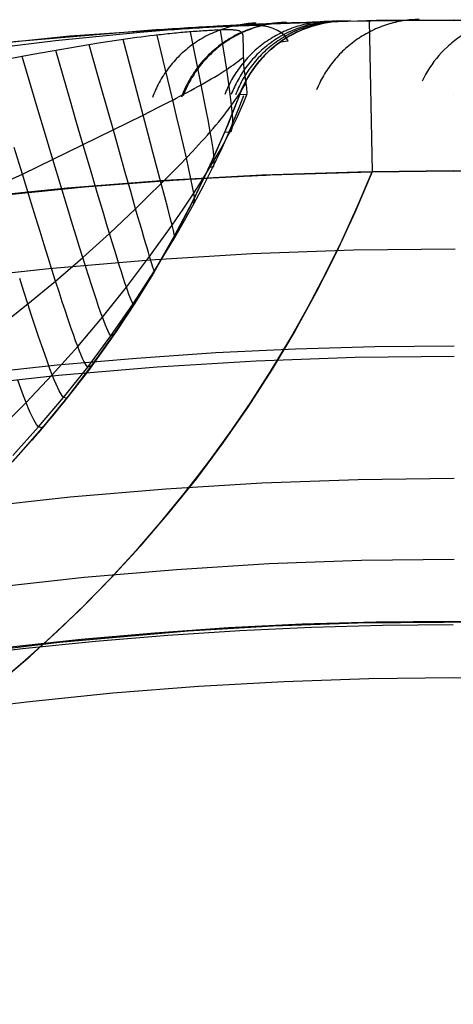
# Model space of a CAD drawing. Header units: millimetres. Extents: x -118 to 118, y -118 to 118.
# Tile 35 of 68: x -11 to 0, y 91 to 118. Entities that reach past the tile are written whole.
import ezdxf

# ---------------------------------------------------------------- set-up
doc = ezdxf.new("R2010")
doc.units = ezdxf.units.MM
doc.header["$MEASUREMENT"] = 0
doc.layers.add('Predefinito', color=5, linetype='Continuous')

msp = doc.modelspace()

# ---------------------------------------------------------------- linework, layer by layer
at = {"layer": 'Predefinito'}
for points in [[(2.028, 117.482), (-2.028, 117.482), (-6.082, 117.342), (-10.129, 117.063), (-14.163, 116.643), (-18.181, 116.085), (-22.177, 115.388), (-26.146, 114.554), (-30.085, 113.583), (-33.987, 112.477), (-37.849, 111.237), (-41.666, 109.864), (-45.433, 108.361), (-49.146, 106.728), (-52.801, 104.968), (-56.393, 103.083), (-59.917, 101.075)], [(-2.909, 117.464), (-2.961, 117.462), (-3.014, 117.46), (-3.066, 117.456), (-3.119, 117.451), (-3.173, 117.446), (-3.226, 117.439), (-3.279, 117.432), (-3.333, 117.423), (-3.386, 117.414), (-3.44, 117.403), (-3.494, 117.392), (-3.547, 117.379), (-3.601, 117.365), (-3.654, 117.351), (-3.708, 117.335), (-3.761, 117.318), (-3.814, 117.301), (-3.867, 117.282), (-3.919, 117.262), (-3.971, 117.241), (-4.023, 117.219), (-4.075, 117.196), (-4.127, 117.172), (-4.178, 117.147), (-4.228, 117.121), (-4.278, 117.095), (-4.328, 117.067), (-4.377, 117.038), (-4.426, 117.008), (-4.474, 116.977), (-4.521, 116.946), (-4.568, 116.913), (-4.615, 116.88), (-4.66, 116.845), (-4.705, 116.81), (-4.75, 116.774), (-4.793, 116.737), (-4.836, 116.7), (-4.878, 116.661), (-4.919, 116.622), (-4.96, 116.582), (-4.999, 116.542), (-5.038, 116.501), (-5.076, 116.459), (-5.113, 116.416), (-5.149, 116.373), (-5.184, 116.33), (-5.219, 116.286), (-5.252, 116.241), (-5.285, 116.196), (-5.316, 116.15), (-5.347, 116.104), (-5.376, 116.058), (-5.405, 116.011), (-5.433, 115.964), (-5.46, 115.917), (-5.485, 115.869), (-5.51, 115.821), (-5.534, 115.773), (-5.557, 115.725), (-5.579, 115.676), (-5.6, 115.628), (-5.62, 115.579), (-5.639, 115.53)], [(-5.639, 115.53), (-5.6, 115.627), (-5.558, 115.722), (-5.513, 115.816), (-5.464, 115.909), (-5.412, 115.999), (-5.357, 116.088), (-5.299, 116.175), (-5.238, 116.26), (-5.174, 116.342), (-5.108, 116.423), (-5.038, 116.5), (-4.966, 116.576), (-4.891, 116.649), (-4.814, 116.719), (-4.734, 116.786), (-4.653, 116.851), (-4.568, 116.913), (-4.482, 116.972), (-4.394, 117.028), (-4.304, 117.08), (-4.212, 117.13), (-4.118, 117.176), (-4.023, 117.219), (-3.927, 117.259), (-3.829, 117.295), (-3.73, 117.328), (-3.63, 117.358), (-3.529, 117.383), (-3.427, 117.406), (-3.324, 117.425), (-3.221, 117.44), (-3.117, 117.452), (-3.013, 117.46), (-2.909, 117.464)], [(-2.909, 117.464), (0.033, 117.5), (2.974, 117.462)], [(-2.909, 117.464), (0.006, 117.5), (2.92, 117.464)], [(-2.222, 117.479), (-2.146, 113.48)], [(-5.639, 115.53), (-5.959, 114.722), (-6.305, 113.919), (-6.676, 113.121), (-7.073, 112.329), (-7.495, 111.546), (-7.942, 110.771), (-8.414, 110.007), (-8.911, 109.254), (-9.432, 108.513), (-9.977, 107.787), (-10.546, 107.075), (-11.136, 106.379), (-11.749, 105.699)], [(-5.639, 115.53), (-6.026, 114.56), (-6.447, 113.605), (-6.901, 112.664), (-7.387, 111.74), (-7.905, 110.833), (-8.454, 109.945), (-9.033, 109.076), (-9.642, 108.228), (-10.28, 107.401), (-10.947, 106.597), (-11.64, 105.817)], [(-11.476, 105.997), (-10.807, 106.762), (-10.163, 107.549), (-9.547, 108.357), (-8.958, 109.185), (-8.398, 110.033), (-7.866, 110.899), (-7.364, 111.783), (-6.892, 112.683), (-6.45, 113.599), (-6.04, 114.529), (-5.661, 115.472), (-5.639, 115.53)], [(0, 113.5), (-2.519, 113.472), (-5.06, 113.387), (-7.62, 113.244), (-10.198, 113.041), (-12.793, 112.777), (-15.401, 112.45), (-18.022, 112.06), (-20.653, 111.605), (-23.291, 111.084), (-25.935, 110.497), (-28.583, 109.842), (-31.23, 109.119), (-33.877, 108.326), (-36.518, 107.465), (-39.153, 106.533), (-41.779, 105.531), (-44.392, 104.459), (-46.99, 103.316), (-49.57, 102.103), (-52.13, 100.82), (-54.666, 99.468), (-57.177, 98.046), (-59.658, 96.556)], [(-11.944, 100.015), (-11.181, 100.671), (-10.437, 101.35), (-9.715, 102.049), (-9.013, 102.769), (-8.334, 103.509), (-7.679, 104.266), (-7.047, 105.041), (-6.439, 105.832), (-5.857, 106.638), (-5.3, 107.458), (-4.769, 108.29), (-4.265, 109.134), (-3.787, 109.987), (-3.336, 110.85), (-2.912, 111.721), (-2.516, 112.597), (-2.146, 113.48)], [(-2.146, 113.48), (-2.602, 112.401), (-3.095, 111.338), (-3.624, 110.293), (-4.188, 109.266), (-4.788, 108.26), (-5.421, 107.275), (-6.088, 106.312), (-6.788, 105.372), (-7.52, 104.457), (-8.282, 103.568), (-9.074, 102.705), (-9.896, 101.87), (-10.746, 101.064), (-11.623, 100.287)], [(-4.83, 113.397), (-2.146, 113.48)], [(-2.146, 113.48), (0, 113.5), (2.146, 113.48)], [(2.146, 113.48), (0, 113.5), (-2.146, 113.48)], [(0.023, 108.596), (-2.596, 108.566), (-5.212, 108.472), (-7.824, 108.313), (-10.431, 108.091), (-13.042, 107.803), (-15.642, 107.451), (-18.232, 107.035), (-20.81, 106.555), (-23.396, 106.006), (-25.963, 105.394), (-28.513, 104.719), (-31.044, 103.979), (-33.558, 103.176), (-36.057, 102.308)], [(1.862, 101.571), (-0.088, 101.59), (-2.039, 101.57), (-3.99, 101.512), (-5.939, 101.416), (-7.887, 101.282), (-9.832, 101.11), (-11.775, 100.899), (-13.715, 100.65), (-15.65, 100.363), (-17.581, 100.037), (-19.506, 99.672), (-21.426, 99.27), (-23.339, 98.828), (-25.245, 98.349), (-27.144, 97.83), (-29.034, 97.273), (-30.915, 96.677)], [(0, 101.5), (-1.866, 101.483), (-3.746, 101.431), (-5.638, 101.343), (-7.541, 101.219), (-9.455, 101.059), (-11.379, 100.86), (-13.312, 100.623), (-15.252, 100.347), (-17.2, 100.032), (-19.152, 99.677), (-21.109, 99.281), (-23.069, 98.844), (-25.032, 98.365), (-26.995, 97.844), (-28.957, 97.282), (-30.918, 96.676)], [(-40.68, 91.464), (-38.768, 92.291), (-36.847, 93.075), (-34.532, 93.959), (-32.209, 94.78), (-29.879, 95.54), (-27.545, 96.238), (-25.209, 96.876), (-22.874, 97.454), (-20.541, 97.973), (-18.212, 98.432), (-15.891, 98.833), (-13.579, 99.177), (-11.28, 99.465), (-8.995, 99.698), (-6.728, 99.877), (-4.475, 100.003), (-2.233, 100.078), (0.003, 100.103), (1.749, 100.088), (3.496, 100.042), (5.248, 99.966), (7.007, 99.857)]]:
    msp.add_lwpolyline(points, dxfattribs=at)
at = {"layer": 'Predefinito', "extrusion": (-0.002272, -5.6251e-05, 0.999997)}
msp.add_lwpolyline([(-3.136, 117.458), (-3.188, 117.457), (-3.241, 117.454), (-3.294, 117.45), (-3.347, 117.446), (-3.4, 117.44), (-3.453, 117.434), (-3.507, 117.426), (-3.56, 117.418), (-3.614, 117.408), (-3.667, 117.398), (-3.721, 117.386), (-3.775, 117.373), (-3.828, 117.36), (-3.882, 117.345), (-3.935, 117.329), (-3.988, 117.313), (-4.041, 117.295), (-4.094, 117.276), (-4.146, 117.256), (-4.199, 117.235), (-4.251, 117.214), (-4.303, 117.191), (-4.354, 117.167), (-4.405, 117.142), (-4.456, 117.116), (-4.506, 117.089), (-4.555, 117.061), (-4.605, 117.032), (-4.653, 117.002), (-4.701, 116.972), (-4.749, 116.94), (-4.796, 116.907), (-4.842, 116.874), (-4.888, 116.84), (-4.933, 116.804), (-4.977, 116.768), (-5.021, 116.732), (-5.063, 116.694), (-5.105, 116.656), (-5.147, 116.616), (-5.187, 116.577), (-5.227, 116.536), (-5.265, 116.495), (-5.303, 116.453), (-5.34, 116.411), (-5.377, 116.368), (-5.412, 116.324), (-5.446, 116.28), (-5.48, 116.235), (-5.512, 116.19), (-5.544, 116.145), (-5.574, 116.099), (-5.604, 116.052), (-5.633, 116.005), (-5.66, 115.958), (-5.687, 115.911), (-5.713, 115.863), (-5.738, 115.816), (-5.761, 115.767), (-5.784, 115.719), (-5.806, 115.671), (-5.827, 115.622), (-5.847, 115.573), (-5.866, 115.524)], dxfattribs=at)
at = {"layer": 'Predefinito', "extrusion": (-0.003967, -9.81913e-05, 0.999992)}
msp.add_lwpolyline([(-3.306, 117.454), (-3.358, 117.452), (-3.411, 117.45), (-3.464, 117.446), (-3.517, 117.442), (-3.57, 117.436), (-3.623, 117.429), (-3.677, 117.422), (-3.73, 117.413), (-3.784, 117.404), (-3.837, 117.393), (-3.891, 117.382), (-3.945, 117.369), (-3.998, 117.356), (-4.052, 117.341), (-4.105, 117.325), (-4.158, 117.308), (-4.211, 117.291), (-4.264, 117.272), (-4.317, 117.252), (-4.369, 117.231), (-4.421, 117.209), (-4.473, 117.186), (-4.524, 117.162), (-4.575, 117.138), (-4.626, 117.112), (-4.676, 117.085), (-4.725, 117.057), (-4.775, 117.028), (-4.823, 116.998), (-4.871, 116.967), (-4.919, 116.936), (-4.966, 116.903), (-5.012, 116.87), (-5.058, 116.835), (-5.103, 116.8), (-5.147, 116.764), (-5.191, 116.727), (-5.233, 116.69), (-5.275, 116.651), (-5.317, 116.612), (-5.357, 116.572), (-5.397, 116.532), (-5.436, 116.491), (-5.473, 116.449), (-5.51, 116.406), (-5.547, 116.363), (-5.582, 116.32), (-5.616, 116.276), (-5.65, 116.231), (-5.682, 116.186), (-5.714, 116.14), (-5.744, 116.094), (-5.774, 116.048), (-5.803, 116.001), (-5.83, 115.954), (-5.857, 115.907), (-5.883, 115.859), (-5.908, 115.811), (-5.932, 115.763), (-5.954, 115.715), (-5.976, 115.666), (-5.997, 115.618), (-6.017, 115.569), (-6.036, 115.52)], dxfattribs=at)
at = {"layer": 'Predefinito', "extrusion": (-0.014834, -0.000364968, 0.99989)}
msp.add_lwpolyline([(-4.405, 117.427), (-4.458, 117.425), (-4.511, 117.423), (-4.563, 117.419), (-4.617, 117.415), (-4.67, 117.409), (-4.723, 117.402), (-4.777, 117.395), (-4.83, 117.386), (-4.884, 117.377), (-4.938, 117.366), (-4.992, 117.355), (-5.045, 117.342), (-5.099, 117.328), (-5.152, 117.314), (-5.206, 117.298), (-5.259, 117.281), (-5.312, 117.263), (-5.365, 117.244), (-5.418, 117.225), (-5.47, 117.204), (-5.522, 117.182), (-5.574, 117.159), (-5.626, 117.135), (-5.677, 117.11), (-5.727, 117.084), (-5.778, 117.057), (-5.827, 117.029), (-5.877, 117), (-5.925, 116.97), (-5.974, 116.939), (-6.021, 116.907), (-6.068, 116.874), (-6.115, 116.841), (-6.16, 116.806), (-6.205, 116.771), (-6.25, 116.735), (-6.293, 116.698), (-6.336, 116.66), (-6.378, 116.622), (-6.419, 116.582), (-6.46, 116.542), (-6.5, 116.502), (-6.538, 116.46), (-6.576, 116.418), (-6.613, 116.376), (-6.65, 116.333), (-6.685, 116.289), (-6.719, 116.245), (-6.753, 116.2), (-6.785, 116.155), (-6.817, 116.109), (-6.847, 116.063), (-6.877, 116.016), (-6.905, 115.969), (-6.933, 115.922), (-6.96, 115.875), (-6.986, 115.827), (-7.01, 115.779), (-7.034, 115.73), (-7.057, 115.682), (-7.079, 115.633), (-7.1, 115.585), (-7.12, 115.536), (-7.139, 115.487)], dxfattribs=at)
at = {"layer": 'Predefinito', "extrusion": (-0.022587, -0.000541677, 0.999745)}
msp.add_lwpolyline([(-117.5, -2.388), (-117.5, -2.441), (-117.498, -2.494), (-117.496, -2.547), (-117.492, -2.601), (-117.488, -2.654), (-117.483, -2.708), (-117.477, -2.762), (-117.469, -2.817), (-117.461, -2.871), (-117.451, -2.925), (-117.441, -2.98), (-117.43, -3.034), (-117.417, -3.088), (-117.403, -3.143), (-117.389, -3.197), (-117.373, -3.251), (-117.356, -3.305), (-117.339, -3.359), (-117.32, -3.412), (-117.3, -3.465), (-117.279, -3.518), (-117.257, -3.571), (-117.234, -3.624), (-117.209, -3.676), (-117.184, -3.727), (-117.158, -3.778), (-117.131, -3.829), (-117.103, -3.879), (-117.074, -3.929), (-117.044, -3.978), (-117.012, -4.027), (-116.98, -4.075), (-116.948, -4.122), (-116.914, -4.169), (-116.879, -4.215), (-116.843, -4.261), (-116.807, -4.305), (-116.77, -4.349), (-116.732, -4.392), (-116.693, -4.435), (-116.654, -4.476), (-116.613, -4.517), (-116.572, -4.557), (-116.531, -4.596), (-116.488, -4.634), (-116.446, -4.671), (-116.402, -4.708), (-116.358, -4.743), (-116.314, -4.777), (-116.269, -4.811), (-116.223, -4.844), (-116.177, -4.875), (-116.131, -4.906), (-116.084, -4.935), (-116.037, -4.964), (-115.99, -4.992), (-115.942, -5.019), (-115.894, -5.044), (-115.846, -5.069), (-115.797, -5.093), (-115.749, -5.116), (-115.7, -5.137), (-115.651, -5.158), (-115.602, -5.178)], dxfattribs=at)
at = {"layer": 'Predefinito', "extrusion": (0.273716, 0.010026, 0.961758)}
msp.add_lwpolyline([(117.5, -36.124), (117.499, -36.04), (117.495, -35.955), (117.489, -35.87), (117.481, -35.786), (117.47, -35.701), (117.457, -35.617), (117.441, -35.533), (117.423, -35.45), (117.403, -35.367), (117.38, -35.285), (117.355, -35.203), (117.328, -35.123), (117.298, -35.043), (117.267, -34.964), (117.233, -34.887), (117.197, -34.81)], dxfattribs=at)
at = {"layer": 'Predefinito', "extrusion": (0.19222, 0.006367, 0.981331)}
msp.add_lwpolyline([(117.5, -25.036), (117.499, -24.98), (117.498, -24.924), (117.495, -24.868), (117.492, -24.812), (117.487, -24.755), (117.481, -24.699), (117.474, -24.643), (117.466, -24.586), (117.457, -24.53), (117.447, -24.474), (117.436, -24.418), (117.423, -24.362), (117.41, -24.307), (117.395, -24.251), (117.38, -24.196), (117.363, -24.142), (117.346, -24.087), (117.327, -24.033), (117.308, -23.979), (117.287, -23.926), (117.265, -23.873), (117.243, -23.821), (117.219, -23.769), (117.194, -23.717), (117.169, -23.667), (117.143, -23.616), (117.115, -23.567), (117.087, -23.518), (117.058, -23.469), (117.028, -23.421), (116.998, -23.374), (116.966, -23.328)], dxfattribs=at)
at = {"layer": 'Predefinito', "extrusion": (0.115395, 0.003294, 0.993314)}
msp.add_lwpolyline([(117.5, -14.627), (117.499, -14.551), (117.496, -14.474), (117.491, -14.397), (117.484, -14.32), (117.475, -14.242), (117.464, -14.165), (117.451, -14.088), (117.436, -14.01), (117.419, -13.933), (117.399, -13.857), (117.378, -13.78), (117.354, -13.704), (117.329, -13.629), (117.302, -13.554), (117.272, -13.48), (117.241, -13.407), (117.207, -13.335), (117.172, -13.263), (117.135, -13.193), (117.096, -13.123), (117.055, -13.055), (117.013, -12.988), (116.968, -12.923), (116.923, -12.858), (116.876, -12.795), (116.827, -12.734), (116.777, -12.674), (116.725, -12.615), (116.672, -12.558), (116.618, -12.503), (116.563, -12.45), (116.507, -12.398)], dxfattribs=at)
at = {"layer": 'Predefinito', "extrusion": (0.070416, 0.001813, 0.997516)}
msp.add_lwpolyline([(117.5, -8.679), (117.499, -8.59), (117.495, -8.499), (117.488, -8.408), (117.478, -8.317), (117.466, -8.226), (117.45, -8.134), (117.432, -8.043), (117.41, -7.952), (117.386, -7.861), (117.359, -7.771), (117.329, -7.681), (117.296, -7.592), (117.26, -7.504), (117.222, -7.417), (117.18, -7.332), (117.136, -7.247), (117.089, -7.164), (117.04, -7.083), (116.988, -7.003), (116.934, -6.925), (116.877, -6.849), (116.818, -6.775), (116.757, -6.703), (116.694, -6.633), (116.629, -6.566), (116.563, -6.501), (116.494, -6.438), (116.424, -6.378), (116.353, -6.32), (116.281, -6.265), (116.207, -6.212), (116.132, -6.162)], dxfattribs=at)
at = {"layer": 'Predefinito', "extrusion": (-0.015436, -0.00036089, 0.999881)}
msp.add_lwpolyline([(-4.432, 117.429), (-4.485, 117.427), (-4.538, 117.424), (-4.591, 117.42), (-4.645, 117.416), (-4.699, 117.41), (-4.753, 117.404), (-4.807, 117.396), (-4.861, 117.387), (-4.916, 117.378), (-4.97, 117.367), (-5.024, 117.355), (-5.079, 117.342), (-5.133, 117.328), (-5.187, 117.313), (-5.241, 117.297), (-5.295, 117.28), (-5.349, 117.262), (-5.402, 117.243), (-5.455, 117.223), (-5.509, 117.201), (-5.561, 117.179), (-5.614, 117.155), (-5.666, 117.131), (-5.717, 117.105), (-5.768, 117.079), (-5.819, 117.051), (-5.87, 117.023), (-5.919, 116.993), (-5.968, 116.963), (-6.017, 116.931), (-6.065, 116.899), (-6.113, 116.865), (-6.159, 116.831), (-6.205, 116.796), (-6.251, 116.76), (-6.295, 116.723), (-6.339, 116.685), (-6.382, 116.646), (-6.425, 116.607), (-6.466, 116.567), (-6.507, 116.526), (-6.547, 116.485), (-6.586, 116.443), (-6.624, 116.4), (-6.661, 116.356), (-6.697, 116.312), (-6.732, 116.268), (-6.767, 116.222), (-6.8, 116.177), (-6.832, 116.131), (-6.864, 116.084), (-6.894, 116.037), (-6.924, 115.99), (-6.952, 115.942), (-6.98, 115.894), (-7.006, 115.845), (-7.032, 115.797), (-7.056, 115.748), (-7.08, 115.699), (-7.102, 115.65), (-7.124, 115.6), (-7.144, 115.551), (-7.164, 115.501), (-7.182, 115.451)], dxfattribs=at)
at = {"layer": 'Predefinito', "extrusion": (0.038765, 0.000934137, 0.999248)}
msp.add_lwpolyline([(117.5, -4.642), (117.498, -4.544), (117.494, -4.445), (117.485, -4.345), (117.474, -4.245), (117.458, -4.145), (117.44, -4.044), (117.418, -3.944), (117.392, -3.844), (117.363, -3.744), (117.33, -3.645), (117.293, -3.547), (117.274, -3.499), (117.253, -3.45), (117.232, -3.402), (117.21, -3.355), (117.187, -3.307), (117.163, -3.26), (117.138, -3.214), (117.112, -3.167), (117.086, -3.122), (117.059, -3.076), (117.031, -3.031), (117.002, -2.987), (116.973, -2.943), (116.942, -2.9), (116.911, -2.858), (116.88, -2.815), (116.847, -2.774), (116.814, -2.733), (116.78, -2.693), (116.746, -2.653), (116.675, -2.576), (116.602, -2.502), (116.527, -2.43), (116.45, -2.362), (116.37, -2.296), (116.289, -2.234), (116.207, -2.175), (116.123, -2.119), (116.038, -2.066), (115.952, -2.017), (115.865, -1.971)], dxfattribs=at)
at = {"layer": 'Predefinito', "extrusion": (-0.002649, -6.11542e-05, 0.999996)}
msp.add_lwpolyline([(-3.011, 117.462), (-3.063, 117.46), (-3.116, 117.458), (-3.169, 117.454), (-3.223, 117.449), (-3.276, 117.444), (-3.33, 117.437), (-3.384, 117.43), (-3.438, 117.421), (-3.491, 117.412), (-3.545, 117.401), (-3.599, 117.39), (-3.653, 117.377), (-3.707, 117.363), (-3.761, 117.348), (-3.815, 117.333), (-3.868, 117.316), (-3.922, 117.298), (-3.975, 117.279), (-4.028, 117.259), (-4.081, 117.238), (-4.133, 117.216), (-4.185, 117.193), (-4.237, 117.169), (-4.288, 117.143), (-4.339, 117.117), (-4.389, 117.09), (-4.439, 117.062), (-4.489, 117.033), (-4.538, 117.002), (-4.586, 116.971), (-4.634, 116.939), (-4.681, 116.906), (-4.728, 116.873), (-4.774, 116.838), (-4.819, 116.802), (-4.863, 116.766), (-4.907, 116.729), (-4.95, 116.691), (-4.992, 116.652), (-5.034, 116.612), (-5.074, 116.572), (-5.114, 116.531), (-5.153, 116.49), (-5.191, 116.447), (-5.228, 116.404), (-5.264, 116.361), (-5.3, 116.317), (-5.334, 116.272), (-5.368, 116.227), (-5.4, 116.182), (-5.432, 116.136), (-5.462, 116.089), (-5.492, 116.042), (-5.52, 115.995), (-5.548, 115.948), (-5.575, 115.9), (-5.6, 115.852), (-5.625, 115.803), (-5.649, 115.755), (-5.672, 115.706), (-5.693, 115.657), (-5.714, 115.608), (-5.734, 115.559), (-5.753, 115.509)], dxfattribs=at)
at = {"layer": 'Predefinito', "extrusion": (0.015745, 0.000366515, 0.999876)}
msp.add_lwpolyline([(117.5, -1.83), (117.498, -1.727), (117.493, -1.623), (117.489, -1.57), (117.484, -1.518), (117.478, -1.465), (117.471, -1.413), (117.463, -1.36), (117.454, -1.307), (117.444, -1.254), (117.433, -1.201), (117.421, -1.148), (117.409, -1.095), (117.395, -1.043), (117.38, -0.99), (117.364, -0.938), (117.347, -0.885), (117.329, -0.833), (117.311, -0.781), (117.291, -0.73), (117.27, -0.678), (117.248, -0.627), (117.225, -0.576), (117.202, -0.526), (117.177, -0.476), (117.151, -0.426), (117.125, -0.377), (117.097, -0.329), (117.069, -0.28), (117.039, -0.233), (117.009, -0.186), (116.978, -0.139), (116.946, -0.093), (116.913, -0.048), (116.88, -0.003), (116.845, 0.041), (116.81, 0.084), (116.774, 0.127), (116.737, 0.168), (116.7, 0.21), (116.662, 0.25), (116.623, 0.29), (116.583, 0.328), (116.543, 0.366), (116.503, 0.403), (116.461, 0.44), (116.42, 0.475), (116.377, 0.51), (116.334, 0.544), (116.291, 0.576), (116.247, 0.608), (116.203, 0.639), (116.159, 0.67), (116.114, 0.699), (116.068, 0.727), (116.023, 0.755), (115.977, 0.781), (115.931, 0.807), (115.884, 0.831), (115.791, 0.878), (115.697, 0.921)], dxfattribs=at)
at = {"layer": 'Predefinito', "extrusion": (1, 0, 0)}
for points in [[(117.464, -99.999), (117.464, 0)], [(117.5, 0), (117.5, -165)], [(113.48, -99.999), (113.48, 0)]]:
    msp.add_lwpolyline(points, dxfattribs=at)
at = {"layer": 'Predefinito', "extrusion": (0.993773, 0.073583, 0.083675)}
msp.add_lwpolyline([(117.5, -135.083), (117.499, -135.015), (117.497, -134.946), (117.493, -134.877), (117.487, -134.808), (117.48, -134.739), (117.471, -134.67), (117.461, -134.601), (117.449, -134.533), (117.436, -134.465), (117.42, -134.397), (117.404, -134.33), (117.386, -134.263), (117.366, -134.197), (117.345, -134.131), (117.322, -134.066), (117.298, -134.001)], dxfattribs=at)
at = {"layer": 'Predefinito', "extrusion": (0.984867, 0.065433, 0.160483)}
msp.add_lwpolyline([(117.5, -133.71), (117.499, -133.65), (117.498, -133.591), (117.495, -133.531), (117.491, -133.472), (117.485, -133.412), (117.479, -133.352), (117.471, -133.293), (117.462, -133.234), (117.452, -133.175), (117.441, -133.116), (117.428, -133.057), (117.415, -132.999), (117.4, -132.941), (117.384, -132.884), (117.367, -132.826), (117.349, -132.77)], dxfattribs=at)
at = {"layer": 'Predefinito', "extrusion": (0.965724, 0.06053, 0.252415)}
msp.add_lwpolyline([(117.5, -130.992), (117.499, -130.936), (117.498, -130.88), (117.495, -130.823), (117.492, -130.767), (117.487, -130.711), (117.481, -130.655), (117.474, -130.599), (117.466, -130.543), (117.457, -130.487), (117.447, -130.431), (117.436, -130.376), (117.424, -130.32), (117.411, -130.266), (117.396, -130.211), (117.381, -130.157), (117.365, -130.103)], dxfattribs=at)
at = {"layer": 'Predefinito', "extrusion": (0.932202, 0.054999, 0.357735)}
msp.add_lwpolyline([(117.5, -126.292), (117.5, -126.238), (117.498, -126.185), (117.496, -126.131), (117.492, -126.077), (117.488, -126.023), (117.483, -125.97), (117.476, -125.916), (117.469, -125.863), (117.461, -125.809), (117.452, -125.756), (117.442, -125.703), (117.431, -125.65), (117.419, -125.598), (117.406, -125.546), (117.392, -125.494), (117.377, -125.442)], dxfattribs=at)
at = {"layer": 'Predefinito', "extrusion": (0.815993, 0.042628, 0.576488)}
msp.add_lwpolyline([(117.5, -110.171), (117.498, -110.069), (117.493, -109.966), (117.484, -109.864), (117.472, -109.762), (117.456, -109.66), (117.437, -109.559), (117.414, -109.459), (117.388, -109.36)], dxfattribs=at)
at = {"layer": 'Predefinito', "extrusion": (0.654671, 0.030481, 0.755299)}
msp.add_lwpolyline([(117.5, -87.98), (117.498, -87.876), (117.493, -87.772), (117.484, -87.668), (117.471, -87.564), (117.455, -87.461), (117.435, -87.359), (117.412, -87.257), (117.385, -87.157)], dxfattribs=at)
at = {"layer": 'Predefinito', "extrusion": (0.483455, 0.020393, 0.875132)}
msp.add_lwpolyline([(117.5, -64.608), (117.499, -64.551), (117.498, -64.493), (117.495, -64.436), (117.491, -64.378), (117.486, -64.32), (117.48, -64.263), (117.473, -64.205), (117.464, -64.148), (117.455, -64.091), (117.445, -64.034), (117.433, -63.977), (117.42, -63.921), (117.406, -63.865), (117.392, -63.809), (117.376, -63.754), (117.359, -63.699)], dxfattribs=at)
at = {"layer": 'Predefinito', "extrusion": (0.352506, 0.013752, 0.935709)}
msp.add_lwpolyline([(117.5, -46.821), (117.499, -46.752), (117.497, -46.682), (117.493, -46.613), (117.487, -46.543), (117.48, -46.474), (117.471, -46.404), (117.46, -46.335), (117.448, -46.266), (117.434, -46.198), (117.419, -46.129), (117.402, -46.061), (117.384, -45.994), (117.364, -45.927), (117.342, -45.861), (117.319, -45.795), (117.294, -45.73)], dxfattribs=at)
at = {"layer": 'Predefinito', "extrusion": (0.991245, 0.096091, 0.09055)}
msp.add_lwpolyline([(117.5, -135.252), (117.498, -135.153), (117.493, -135.053), (117.485, -134.954), (117.474, -134.855), (117.459, -134.755), (117.44, -134.657), (117.419, -134.559), (117.394, -134.461), (117.366, -134.365), (117.334, -134.269), (117.3, -134.175), (117.262, -134.082), (117.222, -133.99), (117.178, -133.9), (117.132, -133.812), (117.083, -133.726)], dxfattribs=at)
at = {"layer": 'Predefinito', "extrusion": (0.991267, 0.088515, 0.097748)}
msp.add_lwpolyline([(117.5, -135.079), (117.499, -134.989), (117.495, -134.899), (117.488, -134.809), (117.478, -134.719), (117.466, -134.629), (117.451, -134.54), (117.433, -134.45), (117.413, -134.362), (117.39, -134.274), (117.364, -134.186), (117.336, -134.1), (117.305, -134.015), (117.271, -133.931), (117.236, -133.848), (117.197, -133.766), (117.157, -133.686)], dxfattribs=at)
at = {"layer": 'Predefinito', "extrusion": (0.991535, 0.080977, 0.101491)}
msp.add_lwpolyline([(117.5, -134.939), (117.499, -134.86), (117.496, -134.779), (117.49, -134.699), (117.483, -134.619), (117.473, -134.539), (117.461, -134.46), (117.447, -134.38), (117.431, -134.301), (117.413, -134.222), (117.393, -134.144), (117.37, -134.067), (117.346, -133.99), (117.319, -133.914), (117.291, -133.839), (117.261, -133.765), (117.228, -133.692)], dxfattribs=at)
at = {"layer": 'Predefinito', "extrusion": (-4.43344e-05, 0.999997, 0.002623)}
msp.add_lwpolyline([(5.656, -100.303), (5.46, -111.91)], dxfattribs=at)
at = {"layer": 'Predefinito', "extrusion": (1, 0, -2.27948e-08)}
msp.add_lwpolyline([(115.53, -100), (115.53, 0)], dxfattribs=at)
at = {"layer": 'Predefinito', "extrusion": (0, 1, 0)}
msp.add_lwpolyline([(2.146, -132), (2.146, -99.999)], dxfattribs=at)
at = {"layer": 'Predefinito', "extrusion": (0.967641, 0.243111, 0.067582)}
msp.add_lwpolyline([(104.179, -144.412), (104.144, -144.32), (104.105, -144.228), (104.065, -144.137), (104.022, -144.046), (103.977, -143.957), (103.93, -143.868), (103.88, -143.78), (103.828, -143.693), (103.774, -143.607), (103.717, -143.522), (103.658, -143.439), (103.598, -143.356), (103.535, -143.276), (103.47, -143.197), (103.403, -143.119), (103.334, -143.044), (103.264, -142.969), (103.191, -142.897), (103.117, -142.827), (103.042, -142.758), (102.964, -142.692), (102.886, -142.627), (102.805, -142.565), (102.724, -142.505), (102.641, -142.447), (102.557, -142.391), (102.472, -142.337), (102.386, -142.286), (102.3, -142.237), (102.212, -142.19), (102.124, -142.146), (102.035, -142.104), (101.945, -142.064), (101.853, -142.026), (101.761, -141.99), (101.667, -141.956), (101.572, -141.924), (101.476, -141.895), (101.379, -141.867), (101.281, -141.842), (101.182, -141.82), (101.083, -141.8), (100.982, -141.782), (100.882, -141.767), (100.78, -141.754), (100.679, -141.743), (100.577, -141.736), (100.474, -141.73), (100.372, -141.728), (100.27, -141.727), (100.167, -141.73), (100.065, -141.734), (99.963, -141.742), (99.862, -141.752), (99.761, -141.764), (99.66, -141.779), (99.56, -141.796), (99.461, -141.816), (99.362, -141.838), (99.265, -141.862), (99.168, -141.888), (99.072, -141.917), (98.978, -141.948), (98.884, -141.981)], dxfattribs=at)
at = {"layer": 'Predefinito'}
for points in [[(-11.81, 116.905, -135.852), (-8.176, 117.215, -135.515), (-7.962, 117.23, -135.491), (-7.855, 117.237, -135.476), (-7.749, 117.244, -135.459), (-7.642, 117.251, -135.44), (-7.537, 117.258, -135.419), (-7.431, 117.265, -135.396), (-7.326, 117.271, -135.37), (-7.222, 117.278, -135.341), (-7.119, 117.284, -135.31), (-7.016, 117.29, -135.276), (-6.915, 117.296, -135.24), (-6.815, 117.302, -135.201), (-6.716, 117.308, -135.159), (-6.619, 117.313, -135.114), (-6.522, 117.319, -135.066), (-6.428, 117.324, -135.015), (-6.334, 117.329, -134.962), (-6.242, 117.334, -134.905), (-6.152, 117.339, -134.846), (-6.063, 117.343, -134.784), (-5.977, 117.348, -134.72), (-5.892, 117.352, -134.653), (-5.81, 117.356, -134.583), (-5.729, 117.36, -134.511), (-5.651, 117.364, -134.437), (-5.574, 117.368, -134.36), (-5.5, 117.371, -134.281), (-5.428, 117.375, -134.2), (-5.358, 117.378, -134.117), (-5.291, 117.381, -134.032), (-5.226, 117.384, -133.945), (-5.163, 117.387, -133.857), (-5.102, 117.389, -133.767), (-5.044, 117.392, -133.676), (-4.988, 117.394, -133.584), (-4.935, 117.396, -133.49), (-4.884, 117.398, -133.396), (-4.834, 117.401, -133.3), (-4.787, 117.402, -133.203), (-4.741, 117.404, -133.106), (-4.697, 117.406, -133.008), (-4.614, 117.409, -132.809), (-4.537, 117.412, -132.608), (-4.465, 117.415, -132.405), (-4.397, 117.418, -132.201), (-4.272, 117.422, -131.788), (-4.16, 117.426, -131.372), (-4.058, 117.43, -130.954), (-3.877, 117.436, -130.112), (-3.72, 117.441, -129.265), (-3.583, 117.445, -128.415), (-3.461, 117.449, -127.562), (-3.256, 117.455, -125.85), (-3.095, 117.459, -124.133), (-2.969, 117.462, -122.413), (-2.873, 117.465, -120.69), (-2.754, 117.468, -117.244), (-2.712, 117.469, -113.795), (-2.909, 117.464, -99.999)], [(-2.909, 117.464, -99.999), (-2.964, 117.462, -99.999), (-3.019, 117.459, -99.999), (-3.075, 117.455, -99.999), (-3.13, 117.45, -99.999), (-3.185, 117.444, -99.999), (-3.24, 117.437, -99.999), (-3.295, 117.429, -99.999), (-3.35, 117.42, -99.999), (-3.404, 117.41, -99.999), (-3.459, 117.399, -99.999), (-3.513, 117.387, -99.999), (-3.567, 117.374, -99.999), (-3.62, 117.36, -99.999), (-3.673, 117.345, -99.999), (-3.727, 117.329, -99.999), (-3.779, 117.312, -99.999), (-3.832, 117.294, -99.999), (-3.884, 117.275, -99.999), (-3.936, 117.255, -99.999), (-3.987, 117.235, -99.999), (-4.038, 117.213, -99.999), (-4.089, 117.19, -99.999), (-4.139, 117.166, -99.999), (-4.189, 117.142, -99.999), (-4.238, 117.116, -99.999), (-4.287, 117.09, -99.999), (-4.335, 117.063, -99.999), (-4.383, 117.034, -99.999), (-4.43, 117.005, -99.999), (-4.477, 116.975, -99.999), (-4.523, 116.945, -99.999), (-4.568, 116.913, -99.999), (-4.613, 116.88, -99.999), (-4.658, 116.847, -99.999), (-4.701, 116.813, -99.999), (-4.745, 116.778, -99.999), (-4.787, 116.742, -99.999), (-4.829, 116.706, -99.999), (-4.87, 116.669, -99.999), (-4.91, 116.631, -99.999), (-4.95, 116.592, -99.999), (-4.989, 116.552, -99.999), (-5.027, 116.512, -99.999), (-5.064, 116.472, -99.999), (-5.101, 116.43, -99.999), (-5.137, 116.388, -99.999), (-5.172, 116.345, -99.999), (-5.206, 116.301, -99.999), (-5.24, 116.257, -99.999), (-5.273, 116.212, -99.999), (-5.305, 116.167, -99.999), (-5.336, 116.121, -99.999), (-5.366, 116.074, -99.999), (-5.395, 116.027, -100), (-5.424, 115.98, -100), (-5.451, 115.932, -100), (-5.478, 115.883, -100), (-5.504, 115.834, -100), (-5.529, 115.784, -100), (-5.553, 115.734, -100), (-5.576, 115.684, -100), (-5.598, 115.633, -100), (-5.619, 115.582, -100), (-5.639, 115.53, -100)], [(-4.568, 116.913, -99.999), (-4.367, 116.939, -116.183), (-4.443, 117.06, -123.118), (-4.557, 117.158, -126.567), (-4.643, 117.214, -128.289), (-4.763, 117.27, -130.005), (-4.842, 117.297, -130.859), (-4.89, 117.309, -131.282), (-4.946, 117.321, -131.703), (-4.978, 117.326, -131.912), (-5.013, 117.331, -132.119), (-5.053, 117.335, -132.325), (-5.098, 117.339, -132.528), (-5.122, 117.34, -132.628), (-5.149, 117.341, -132.727), (-5.177, 117.342, -132.825), (-5.207, 117.343, -132.922), (-5.24, 117.343, -133.018), (-5.275, 117.344, -133.113), (-5.313, 117.344, -133.206), (-5.353, 117.343, -133.298), (-5.396, 117.342, -133.388), (-5.442, 117.341, -133.477), (-5.491, 117.34, -133.564), (-5.543, 117.338, -133.649), (-5.597, 117.337, -133.733), (-5.655, 117.334, -133.814), (-5.684, 117.333, -133.854), (-5.715, 117.332, -133.893), (-5.745, 117.331, -133.932), (-5.777, 117.329, -133.97), (-5.809, 117.328, -134.008), (-5.842, 117.326, -134.045), (-5.875, 117.325, -134.081), (-5.909, 117.323, -134.117), (-5.944, 117.322, -134.152), (-5.979, 117.32, -134.186), (-6.015, 117.318, -134.22), (-6.052, 117.316, -134.253), (-6.089, 117.314, -134.286), (-6.126, 117.313, -134.318), (-6.203, 117.308, -134.38), (-6.283, 117.304, -134.44), (-6.364, 117.3, -134.496), (-6.448, 117.295, -134.55), (-6.532, 117.29, -134.601), (-6.619, 117.285, -134.649), (-6.706, 117.28, -134.693), (-6.75, 117.277, -134.715), (-6.795, 117.274, -134.735), (-6.886, 117.268, -134.773), (-6.978, 117.262, -134.809), (-7.072, 117.256, -134.841), (-7.167, 117.25, -134.87), (-7.264, 117.243, -134.897), (-7.362, 117.236, -134.92), (-7.462, 117.229, -134.941), (-7.561, 117.222, -134.958), (-7.661, 117.214, -134.973), (-7.762, 117.206, -134.986), (-7.863, 117.199, -134.996), (-7.965, 117.19, -135.003), (-8.069, 117.182, -135.009), (-8.279, 117.164, -135.014), (-10.513, 116.941, -135.015), (-13.169, 116.613, -135.043)], [(-5.639, 115.53, -100), (-5.453, 115.519, -112.933), (-5.443, 115.557, -114.734), (-5.451, 115.699, -118.407), (-5.486, 115.942, -122.044), (-5.531, 116.299, -125.636), (-5.555, 117.085, -131.626), (-5.561, 117.111, -131.845), (-5.572, 117.137, -132.07), (-5.579, 117.15, -132.186), (-5.59, 117.162, -132.305), (-5.602, 117.174, -132.426), (-5.618, 117.185, -132.551), (-5.628, 117.191, -132.615), (-5.639, 117.196, -132.68), (-5.652, 117.201, -132.747), (-5.666, 117.206, -132.814), (-5.683, 117.21, -132.882), (-5.701, 117.214, -132.951), (-5.721, 117.218, -133.019), (-5.744, 117.221, -133.088), (-5.769, 117.224, -133.156), (-5.796, 117.226, -133.224), (-5.811, 117.227, -133.257), (-5.826, 117.228, -133.291), (-5.842, 117.229, -133.324), (-5.859, 117.229, -133.357), (-5.876, 117.23, -133.39), (-5.893, 117.23, -133.422), (-5.911, 117.231, -133.454), (-5.929, 117.231, -133.485), (-5.967, 117.231, -133.546), (-6.007, 117.23, -133.605), (-6.048, 117.23, -133.661), (-6.089, 117.229, -133.715), (-6.132, 117.228, -133.766), (-6.176, 117.226, -133.816), (-6.221, 117.224, -133.864), (-6.267, 117.222, -133.91), (-6.313, 117.22, -133.953), (-6.361, 117.218, -133.995), (-6.409, 117.215, -134.035), (-6.457, 117.212, -134.074), (-6.507, 117.209, -134.11), (-6.558, 117.206, -134.146), (-6.609, 117.203, -134.179), (-6.661, 117.199, -134.212), (-6.713, 117.196, -134.242), (-6.766, 117.192, -134.271), (-6.818, 117.188, -134.298), (-6.871, 117.184, -134.323), (-6.925, 117.18, -134.347), (-6.979, 117.176, -134.369), (-7.034, 117.171, -134.39), (-7.089, 117.167, -134.41), (-7.144, 117.162, -134.427), (-7.199, 117.157, -134.443), (-7.255, 117.152, -134.458), (-7.311, 117.147, -134.472), (-7.368, 117.141, -134.484), (-7.426, 117.135, -134.495), (-7.485, 117.13, -134.504), (-7.544, 117.124, -134.512), (-7.603, 117.117, -134.52), (-7.663, 117.111, -134.525), (-7.723, 117.104, -134.53), (-7.783, 117.098, -134.534), (-7.843, 117.091, -134.536), (-7.903, 117.084, -134.537), (-8.02, 117.07, -134.537), (-8.135, 117.056, -134.533), (-8.247, 117.041, -134.527), (-8.359, 117.026, -134.519), (-9.376, 116.876, -134.422), (-11.11, 116.583, -134.31), (-12.997, 116.225, -134.22)], [(-6.45, 113.599, -100), (-6.325, 113.622, -110.914), (-6.315, 113.686, -112.725), (-6.315, 113.783, -114.529), (-6.325, 113.917, -116.323), (-6.347, 114.088, -118.103), (-6.378, 114.295, -119.866), (-6.419, 114.535, -121.61), (-6.469, 114.808, -123.33), (-6.526, 115.11, -125.027), (-6.659, 115.78, -128.36), (-6.947, 117.178, -134.356)], [(-6.04, 114.529, -100), (-5.868, 114.544, -110.672), (-5.831, 114.665, -114.212), (-5.828, 114.897, -117.721), (-5.857, 115.237, -121.178), (-5.912, 115.674, -124.567), (-5.987, 116.185, -127.891), (-6.153, 117.227, -133.79)], [(-7.364, 111.783, -100), (-7.357, 111.741, -107.458), (-7.371, 111.827, -111.181), (-7.394, 111.923, -113.033), (-7.429, 112.067, -114.874), (-7.479, 112.264, -116.701), (-7.544, 112.513, -118.508), (-7.623, 112.814, -120.292), (-7.715, 113.165, -122.045), (-7.82, 113.562, -123.766), (-7.936, 114, -125.454), (-8.061, 114.473, -127.111), (-8.194, 114.975, -128.739), (-8.452, 115.947, -131.65), (-8.725, 116.975, -134.484)], [(-6.892, 112.683, -100), (-6.847, 112.646, -107.387), (-6.833, 112.715, -111.076), (-6.839, 112.796, -112.912), (-6.857, 112.916, -114.739), (-6.888, 113.082, -116.554), (-6.931, 113.293, -118.352), (-6.986, 113.547, -120.13), (-7.053, 113.844, -121.883), (-7.131, 114.18, -123.607), (-7.218, 114.551, -125.304), (-7.313, 114.951, -126.975), (-7.414, 115.376, -128.621), (-7.615, 116.21, -131.612), (-7.828, 117.092, -134.536)], [(-8.398, 110.033, -100), (-8.456, 109.988, -107.587), (-8.482, 110.028, -109.482), (-8.519, 110.107, -111.373), (-8.569, 110.236, -113.253), (-8.6, 110.322, -114.189), (-8.636, 110.424, -115.12), (-8.676, 110.544, -116.047), (-8.721, 110.681, -116.969), (-8.77, 110.835, -117.884), (-8.824, 111.005, -118.792), (-8.882, 111.192, -119.692), (-8.945, 111.395, -120.584), (-9.012, 111.614, -121.466), (-9.083, 111.848, -122.339), (-9.158, 112.098, -123.2), (-9.237, 112.362, -124.05), (-9.405, 112.928, -125.72), (-9.586, 113.539, -127.351), (-9.776, 114.186, -128.945), (-9.951, 114.785, -130.331), (-10.132, 115.404, -131.691), (-10.505, 116.689, -134.345)], [(-7.866, 110.899, -100), (-7.893, 110.855, -107.523), (-7.909, 110.888, -109.402), (-7.934, 110.957, -111.277), (-7.97, 111.07, -113.144), (-8.022, 111.236, -114.998), (-8.054, 111.342, -115.919), (-8.09, 111.463, -116.835), (-8.131, 111.599, -117.746), (-8.175, 111.751, -118.65), (-8.224, 111.916, -119.548), (-8.276, 112.097, -120.438), (-8.332, 112.291, -121.319), (-8.392, 112.499, -122.191), (-8.522, 112.956, -123.907), (-8.665, 113.459, -125.586), (-8.819, 114.002, -127.229), (-8.981, 114.578, -128.839), (-9.29, 115.677, -131.663), (-9.616, 116.837, -134.403)], [(-13.852, 112.303, -129.386), (-11.385, 113.417, -129.134), (-8.194, 114.975, -128.739), (-7.803, 115.175, -128.69), (-7.608, 115.275, -128.659), (-7.511, 115.325, -128.641), (-7.414, 115.376, -128.621), (-7.318, 115.426, -128.599), (-7.221, 115.477, -128.574), (-7.126, 115.527, -128.546), (-7.03, 115.578, -128.515), (-6.936, 115.628, -128.481), (-6.843, 115.679, -128.444), (-6.75, 115.73, -128.404), (-6.659, 115.78, -128.36), (-6.569, 115.831, -128.313), (-6.481, 115.882, -128.263), (-6.394, 115.932, -128.209), (-6.309, 115.983, -128.152), (-6.225, 116.033, -128.091), (-6.144, 116.084, -128.028), (-6.064, 116.135, -127.961), (-5.987, 116.185, -127.891), (-5.926, 116.226, -127.833), (-5.866, 116.267, -127.772), (-5.808, 116.308, -127.71), (-5.752, 116.349, -127.646), (-5.698, 116.39, -127.58), (-5.645, 116.431, -127.513), (-5.594, 116.472, -127.444), (-5.545, 116.513, -127.374)], [(-8.958, 109.185, -100), (-9.044, 109.141, -107.647), (-9.08, 109.188, -109.558), (-9.128, 109.278, -111.462), (-9.19, 109.422, -113.357), (-9.227, 109.518, -114.298), (-9.27, 109.632, -115.236), (-9.317, 109.765, -116.168), (-9.37, 109.917, -117.094), (-9.428, 110.088, -118.013), (-9.49, 110.277, -118.925), (-9.558, 110.485, -119.828), (-9.63, 110.71, -120.721), (-9.707, 110.952, -121.604), (-9.788, 111.212, -122.476), (-9.874, 111.488, -123.336), (-9.965, 111.78, -124.184), (-10.059, 112.087, -125.02), (-10.157, 112.407, -125.846), (-10.362, 113.083, -127.464), (-10.577, 113.799, -129.041), (-10.774, 114.453, -130.393), (-10.976, 115.129, -131.717), (-11.393, 116.531, -134.293)], [(-11.987, 109.393, -122.853), (-11.241, 109.984, -122.734), (-10.507, 110.59, -122.608), (-9.788, 111.212, -122.476), (-9.083, 111.848, -122.339), (-8.392, 112.499, -122.191), (-7.382, 113.502, -121.971), (-7.217, 113.673, -121.93), (-7.053, 113.844, -121.883), (-6.891, 114.015, -121.828), (-6.81, 114.102, -121.797), (-6.731, 114.188, -121.765), (-6.651, 114.275, -121.73), (-6.573, 114.361, -121.692), (-6.496, 114.448, -121.652), (-6.419, 114.535, -121.61), (-6.344, 114.622, -121.564), (-6.27, 114.71, -121.517), (-6.197, 114.797, -121.466), (-6.126, 114.885, -121.413), (-6.056, 114.973, -121.358), (-5.988, 115.061, -121.3), (-5.922, 115.149, -121.24), (-5.857, 115.237, -121.178), (-5.803, 115.312, -121.123), (-5.751, 115.387, -121.067), (-5.701, 115.462, -121.009), (-5.652, 115.537, -120.95), (-5.604, 115.612, -120.889), (-5.558, 115.688, -120.827), (-5.513, 115.763, -120.764), (-5.471, 115.839, -120.699)], [(-12, 106.674, -115.645), (-11.289, 107.381, -115.551), (-10.597, 108.11, -115.451), (-9.923, 108.861, -115.346), (-9.27, 109.632, -115.236), (-8.636, 110.424, -115.12), (-8.022, 111.236, -114.998), (-7.429, 112.067, -114.874), (-7.14, 112.489, -114.812), (-6.857, 112.916, -114.739), (-6.718, 113.132, -114.696), (-6.58, 113.348, -114.647), (-6.446, 113.565, -114.591), (-6.315, 113.783, -114.529), (-6.187, 114.002, -114.46), (-6.064, 114.223, -114.384), (-5.945, 114.444, -114.301), (-5.831, 114.665, -114.212), (-5.726, 114.882, -114.12), (-5.627, 115.099, -114.022), (-5.534, 115.317, -113.92), (-5.447, 115.536, -113.813)], [(-11.639, 105.974, -107.862), (-10.955, 106.732, -107.812), (-10.294, 107.512, -107.76), (-9.657, 108.316, -107.705), (-9.044, 109.141, -107.647), (-8.456, 109.988, -107.587), (-7.893, 110.855, -107.523), (-7.357, 111.741, -107.458), (-7.098, 112.191, -107.425), (-6.847, 112.646, -107.387), (-6.602, 113.105, -107.34), (-6.367, 113.569, -107.279), (-6.253, 113.802, -107.244), (-6.142, 114.036, -107.205), (-6.035, 114.27, -107.163), (-5.931, 114.506, -107.117), (-5.83, 114.743, -107.069), (-5.733, 114.98, -107.018), (-5.64, 115.218, -106.964), (-5.538, 115.495, -106.898)], [(-9.547, 108.357, -100), (-9.657, 108.316, -107.705), (-9.702, 108.369, -109.63), (-9.758, 108.47, -111.548), (-9.793, 108.541, -112.504), (-9.831, 108.629, -113.456), (-9.875, 108.735, -114.403), (-9.923, 108.861, -115.346), (-9.978, 109.007, -116.283), (-10.037, 109.174, -117.214), (-10.103, 109.361, -118.137), (-10.173, 109.568, -119.052), (-10.249, 109.795, -119.958), (-10.33, 110.041, -120.853), (-10.416, 110.306, -121.737), (-10.507, 110.59, -122.608), (-10.603, 110.892, -123.467), (-10.704, 111.211, -124.312), (-10.809, 111.546, -125.145), (-10.918, 111.896, -125.966), (-11.03, 112.259, -126.775), (-11.146, 112.635, -127.573), (-11.385, 113.417, -129.134), (-11.601, 114.123, -130.454)], [(-13.051, 112.747, -135), (-9.74, 113.081, -135), (-7.658, 113.241, -134.999), (-7.554, 113.248, -134.994), (-7.502, 113.252, -134.99), (-7.45, 113.255, -134.986), (-7.398, 113.259, -134.98), (-7.347, 113.262, -134.974), (-7.295, 113.265, -134.966), (-7.244, 113.269, -134.958), (-7.193, 113.272, -134.948), (-7.142, 113.275, -134.938), (-7.092, 113.278, -134.927), (-7.041, 113.281, -134.915), (-6.992, 113.284, -134.902), (-6.942, 113.288, -134.888), (-6.893, 113.291, -134.873), (-6.843, 113.294, -134.857), (-6.795, 113.296, -134.84), (-6.746, 113.299, -134.823), (-6.698, 113.302, -134.804), (-6.649, 113.305, -134.785), (-6.602, 113.308, -134.764), (-6.554, 113.311, -134.743), (-6.507, 113.313, -134.721), (-6.461, 113.316, -134.698), (-6.414, 113.319, -134.674), (-6.369, 113.321, -134.65), (-6.324, 113.324, -134.624), (-6.279, 113.326, -134.598), (-6.235, 113.329, -134.571), (-6.191, 113.331, -134.544), (-6.148, 113.333, -134.515), (-6.106, 113.336, -134.486), (-6.063, 113.338, -134.456), (-6.022, 113.34, -134.425), (-5.981, 113.342, -134.394), (-5.94, 113.344, -134.361), (-5.9, 113.347, -134.328), (-5.861, 113.349, -134.294), (-5.822, 113.351, -134.26), (-5.783, 113.353, -134.225), (-5.746, 113.354, -134.189), (-5.709, 113.356, -134.152), (-5.673, 113.358, -134.115), (-5.637, 113.36, -134.078), (-5.602, 113.362, -134.039), (-5.568, 113.363, -134.001), (-5.535, 113.365, -133.961), (-5.502, 113.367, -133.921), (-5.47, 113.368, -133.881), (-5.438, 113.37, -133.84), (-5.378, 113.373, -133.755), (-5.32, 113.375, -133.669), (-5.265, 113.378, -133.581), (-5.213, 113.38, -133.491), (-5.164, 113.382, -133.399), (-5.119, 113.385, -133.306), (-5.076, 113.386, -133.212), (-5.038, 113.388, -133.116), (-5.002, 113.39, -133.018), (-4.969, 113.391, -132.92), (-4.94, 113.392, -132.82), (-4.914, 113.394, -132.719), (-4.892, 113.395, -132.618), (-4.873, 113.395, -132.516), (-4.857, 113.396, -132.414), (-4.845, 113.397, -132.311), (-4.837, 113.397, -132.208), (-4.832, 113.397, -132.104), (-4.83, 113.397, -132)], [(-11.934, 100.024, -100), (-11.185, 100.668, -100), (-10.454, 101.334, -100), (-9.743, 102.021, -100), (-9.052, 102.729, -100), (-8.382, 103.456, -100), (-7.733, 104.202, -100), (-7.106, 104.967, -100), (-6.501, 105.75, -100), (-5.919, 106.549, -100), (-5.361, 107.365, -100), (-4.827, 108.197, -100), (-4.317, 109.044, -100), (-3.832, 109.905, -100), (-3.372, 110.78, -100), (-2.937, 111.668, -99.999), (-2.528, 112.568, -99.999), (-2.146, 113.48, -99.999)], [(0.053, 111.433, -161), (-2.635, 111.403, -161), (-5.322, 111.307, -161), (-8.007, 111.145, -161), (-10.689, 110.916, -161), (-13.366, 110.621, -161), (-16.036, 110.26, -161), (-18.7, 109.832, -161), (-21.355, 109.338, -161), (-23.999, 108.777, -161), (-26.633, 108.15, -161), (-29.254, 107.455, -161), (-31.861, 106.694, -161), (-34.453, 105.865, -161), (-37.028, 104.971, -161), (-39.583, 104.011, -161), (-42.118, 102.987, -161), (-44.627, 101.902, -161), (-47.112, 100.755, -161), (-49.571, 99.548, -161), (-52.004, 98.28, -161), (-54.408, 96.954, -161), (-56.782, 95.569, -161), (-59.124, 94.128, -161)], [(-10.163, 107.549, -100), (-10.219, 107.495, -103.881), (-10.294, 107.512, -107.76), (-10.346, 107.573, -109.698), (-10.412, 107.684, -111.63), (-10.45, 107.762, -112.592), (-10.494, 107.858, -113.55), (-10.543, 107.974, -114.503), (-10.597, 108.11, -115.451), (-10.657, 108.269, -116.393), (-10.723, 108.45, -117.328), (-10.795, 108.653, -118.255), (-10.873, 108.877, -119.173), (-10.957, 109.123, -120.081), (-11.046, 109.389, -120.978), (-11.141, 109.676, -121.862), (-11.241, 109.984, -122.734), (-11.346, 110.31, -123.591), (-11.456, 110.656, -124.434)], [(0.025, 108.868, -153.678), (-2.074, 108.849, -153.677), (-4.173, 108.789, -153.677), (-6.271, 108.688, -153.678), (-8.368, 108.545, -153.678), (-10.462, 108.361, -153.678), (-12.553, 108.136, -153.678), (-14.641, 107.869, -153.678), (-16.724, 107.56, -153.678), (-18.803, 107.21, -153.678), (-20.875, 106.819, -153.678), (-22.942, 106.386, -153.678), (-25.002, 105.911, -153.678), (-27.054, 105.395, -153.678), (-29.098, 104.836, -153.679), (-31.134, 104.236, -153.679), (-33.159, 103.594, -153.679), (-35.175, 102.911, -153.679)], [(-10.807, 106.762, -100), (-10.869, 106.707, -103.907), (-10.955, 106.732, -107.812), (-11.013, 106.799, -109.763), (-11.086, 106.92, -111.708), (-11.129, 107.005, -112.675), (-11.177, 107.109, -113.639), (-11.23, 107.234, -114.598), (-11.289, 107.381, -115.551), (-11.355, 107.552, -116.497), (-11.427, 107.746, -117.437), (-11.505, 107.965, -118.367)], [(0.025, 105.366, -143.677), (-2.515, 105.336, -143.677), (-5.055, 105.244, -143.678), (-7.592, 105.089, -143.678), (-10.126, 104.873, -143.678), (-12.655, 104.595, -143.678), (-15.178, 104.254, -143.678), (-17.695, 103.851, -143.678), (-20.203, 103.384, -143.678), (-22.703, 102.853, -143.678), (-25.192, 102.258, -143.678), (-27.669, 101.6, -143.679), (-30.134, 100.88, -143.679), (-32.583, 100.097, -143.679), (-35.015, 99.252, -143.679)], [(-33.956, 97.374, -141.394), (-31.574, 98.181, -141.392), (-29.18, 98.928, -141.39), (-26.775, 99.615, -141.388), (-24.362, 100.243, -141.386), (-21.941, 100.81, -141.384), (-19.513, 101.318, -141.382), (-17.079, 101.767, -141.38), (-14.64, 102.155, -141.378), (-12.198, 102.485, -141.376), (-9.755, 102.755, -141.374), (-7.312, 102.966, -141.372), (-4.869, 103.118, -141.371), (-2.425, 103.209, -141.37), (0.019, 103.238, -141.37)], [(-35.227, 95.158, -145.012), (-32.906, 96.003, -145.005), (-30.57, 96.789, -144.999), (-28.22, 97.516, -144.994), (-25.796, 98.198, -144.989), (-23.356, 98.819, -144.985), (-20.901, 99.377, -144.981), (-18.432, 99.873, -144.978), (-16.146, 100.274, -144.976), (-13.851, 100.622, -144.974), (-10.405, 101.042, -144.972), (-7.001, 101.338, -144.97), (-4.761, 101.469, -144.97), (-2.518, 101.549, -144.97), (0.87, 101.575, -144.971)]]:
    msp.add_polyline3d(points, dxfattribs=at)

doc.saveas('drawing.dxf')
